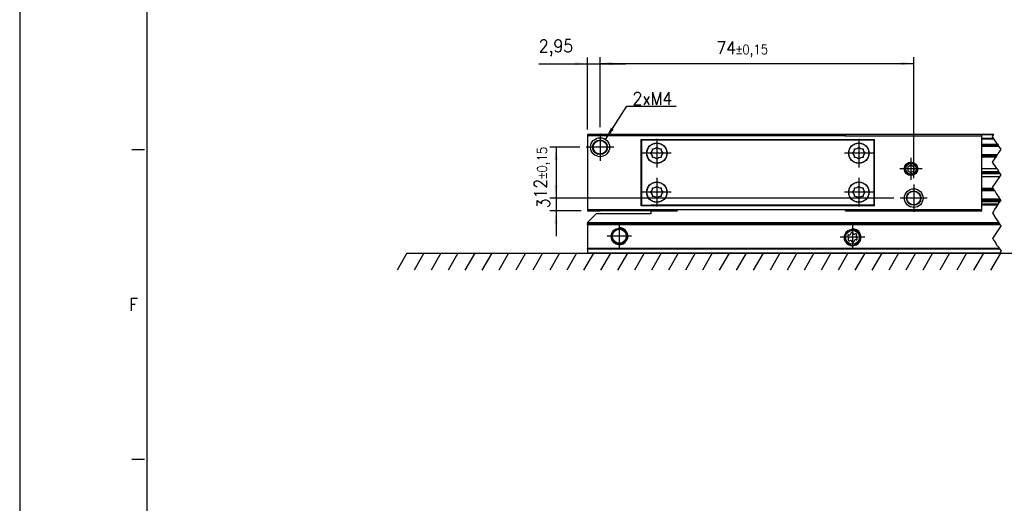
# Model space of a CAD drawing. Header units: millimetres. Extents: x -418 to 2750, y -1084 to 1393.
# Tile 4 of 74: x -418 to -263, y 90 to 166. Entities that reach past the tile are written whole.
import ezdxf

# ---------------------------------------------------------------- set-up
doc = ezdxf.new("R2010")
doc.units = ezdxf.units.MM
doc.linetypes.add('DOT_CENTER', pattern=[14, 12, -1, 0, -1])
doc.layers.add('1', color=7, linetype='Continuous')
doc.styles.add('CONVERTER_12', font='txt.shx', dxfattribs={"width": 0.9})
doc.dimstyles.new('ME10_DIM_16', dxfattribs={"dimtxt": 3, "dimasz": 3, "dimexe": 1.5, "dimexo": 1.5, "dimgap": 1.5, "dimtad": 1, "dimdsep": 46, "dimtxsty": 'CONVERTER_12', "dimsah": 1, "dimcen": 0.09, "dimclrd": 2, "dimclre": 2, "dimclrt": 2, "dimadec": 0, "dimazin": 0, "dimtfac": 1, "dimtdec": 4, "dimtix": 1, "dimtmove": 0, "dimatfit": 3, "dimfxl": 1, "dimtolj": 1, "dimtzin": 0, "dimarcsym": 0})
doc.dimstyles.new('ME10_DIM_17', dxfattribs={"dimtxt": 3, "dimasz": 3, "dimexe": 1.5, "dimexo": 1.5, "dimgap": 1.5, "dimtad": 1, "dimdsep": 46, "dimtxsty": 'CONVERTER_12', "dimsah": 1, "dimcen": 0.09, "dimclrd": 2, "dimclre": 2, "dimclrt": 2, "dimadec": 0, "dimazin": 0, "dimtol": 1, "dimtp": 0.15, "dimtm": 0.15, "dimtfac": 0.75, "dimtdec": 0, "dimtix": 1, "dimtmove": 0, "dimatfit": 3, "dimfxl": 1, "dimtolj": 1, "dimtzin": 0, "dimarcsym": 0})
doc.dimstyles.new('ME10_DIM_18', dxfattribs={"dimtxt": 3, "dimasz": 3, "dimexe": 1.5, "dimexo": 1.5, "dimgap": 1.5, "dimtad": 1, "dimdsep": 46, "dimtxsty": 'CONVERTER_12', "dimsah": 1, "dimcen": 0.09, "dimclrd": 2, "dimclre": 2, "dimclrt": 2, "dimadec": 0, "dimazin": 0, "dimtol": 1, "dimtp": 0.15, "dimtm": 0.15, "dimtfac": 0.75, "dimtdec": 0, "dimtix": 1, "dimtmove": 0, "dimatfit": 3, "dimfxl": 1, "dimtolj": 1, "dimtzin": 0, "dimarcsym": 0})
doc.dimstyles.new('ME10_DIM_19', dxfattribs={"dimtxt": 3, "dimasz": 3, "dimexe": 1.5, "dimexo": 1.5, "dimgap": 1.5, "dimtad": 1, "dimdsep": 46, "dimtxsty": 'CONVERTER_12', "dimsah": 1, "dimcen": 0.09, "dimclrd": 2, "dimclre": 2, "dimclrt": 2, "dimadec": 0, "dimazin": 0, "dimtfac": 1, "dimtdec": 4, "dimtix": 1, "dimtmove": 0, "dimatfit": 3, "dimfxl": 1, "dimtolj": 1, "dimtzin": 0, "dimarcsym": 0})
doc.dimstyles.get("Standard").update_dxf_attribs({"dimtxt": 0.18, "dimasz": 0.18, "dimexe": 0.18, "dimexo": 0.0625, "dimgap": 0.09, "dimtad": 0, "dimtih": 1, "dimtoh": 1, "dimdec": 4, "dimzin": 0, "dimdsep": 46, "dimtxsty": 'Standard', "dimcen": 0.09, "dimadec": 0, "dimazin": 0, "dimtfac": 1, "dimtdec": 4, "dimtofl": 0, "dimtmove": 0, "dimatfit": 3, "dimfxl": 1, "dimtolj": 1, "dimtzin": 0, "dimarcsym": 0})

# ---------------------------------------------------------------- blocks, each defined once
blk = doc.blocks.new('SOPORTE_SV2__7', base_point=(-493.08, 194.18))
at = {"color": 7, "linetype": 'Continuous'}
for p, q in [((-425.56, 205.53), (-478.08, 205.53)), ((-395.78, 206.32), (-400.08, 206.32)), ((-491.65, 202.86), (-493.08, 201.43)), ((-491.65, 202.86), (-491.08, 203.43)), ((-478.08, 203.43), (-491.08, 203.43)), ((-478.08, 204.18), (-475.81, 204.18)), ((-478.08, 203.43), (-478.08, 204.18)), ((-475.81, 204.18), (-471.95, 204.18)), ((-432.21, 204.18), (-428.35, 204.18)), ((-428.35, 204.18), (-419.81, 204.18)), ((-419.81, 204.18), (-400.08, 204.18)), ((-493.08, 201.43), (-493.08, 201.38)), ((-493.08, 201.38), (-493.08, 201.18)), ((-396.01, 201.38), (-493.08, 201.38)), ((-493.08, 200.98), (-493.08, 201.18)), ((-395.88, 201.18), (-493.08, 201.18)), ((-493.08, 200.98), (-493.08, 195.26)), ((-431.47, 197.96), (-431.65, 198.15)), ((-431.56, 197.45), (-431.43, 197.68)), ((-431.48, 198.54), (-431.22, 198.54)), ((-431, 198.71), (-430.93, 198.96)), ((-430.5, 199.02), (-430.37, 198.79)), ((-430.12, 198.68), (-429.86, 198.75)), ((-429.6, 198.41), (-429.73, 198.18)), ((-429.69, 197.9), (-429.51, 197.71)), ((-493.08, 195.12), (-493.08, 195.26)), ((-493.08, 195.12), (-493.08, 194.24)), ((-431.05, 197.18), (-431.3, 197.11)), ((-430.66, 196.84), (-430.79, 197.07)), ((-430.16, 197.15), (-430.24, 196.9)), ((-429.68, 197.32), (-429.94, 197.32)), ((-493.08, 194.18), (-493.08, 194.24)), ((-395.88, 194.18), (-493.08, 194.18))]:
    blk.add_line(p, q, dxfattribs=at)
at = {"color": 3, "linetype": 'Continuous'}
for p, q in [((-395.79, 206.3), (-400.08, 206.3)), ((-396.19, 205.72), (-400.08, 205.72)), ((-396.31, 205.53), (-400.08, 205.53)), ((-493.08, 200.98), (-395.74, 200.98)), ((-395.93, 195.26), (-493.08, 195.26)), ((-395.84, 195.12), (-493.08, 195.12)), ((-493.08, 194.24), (-395.84, 194.24))]:
    blk.add_line(p, q, dxfattribs=at)
at = {"color": 2, "linetype": 'DOT_CENTER'}
for p, q in [((-397.08, 204.38), (-396.66, 205)), ((-396.66, 205), (-396.54, 205.18)), ((-396.54, 205.18), (-396.31, 205.53)), ((-396.31, 205.53), (-396.19, 205.72)), ((-396.19, 205.72), (-395.79, 206.3)), ((-395.79, 206.3), (-395.78, 206.32)), ((-397.34, 203.98), (-397.54, 203.68)), ((-397.54, 203.68), (-397.04, 202.93)), ((-397.34, 203.98), (-397.21, 204.18)), ((-397.21, 204.18), (-397.14, 204.28)), ((-397.14, 204.28), (-397.08, 204.38)), ((-397.04, 202.93), (-397, 202.86)), ((-396.01, 201.38), (-397, 202.86)), ((-395.54, 200.68), (-397.54, 197.68)), ((-395.88, 201.18), (-396.01, 201.38)), ((-395.74, 200.98), (-395.88, 201.18)), ((-395.74, 200.98), (-395.65, 200.83)), ((-395.65, 200.83), (-395.56, 200.7)), ((-395.56, 200.7), (-395.54, 200.68)), ((-397.54, 197.68), (-397.34, 197.38)), ((-397.34, 197.38), (-397.21, 197.18)), ((-397.21, 197.18), (-396.88, 196.68)), ((-396.34, 195.88), (-396.88, 196.68)), ((-396.34, 195.88), (-395.93, 195.26)), ((-395.84, 195.12), (-395.93, 195.26)), ((-395.84, 195.12), (-395.54, 194.68)), ((-395.88, 194.18), (-395.84, 194.24)), ((-395.54, 194.68), (-395.84, 194.24))]:
    blk.add_line(p, q, dxfattribs=at)
at = {"color": 7, "linetype": 'Continuous'}
for centre, radius in [((-485.58, 198.18), 1.9), ((-485.58, 198.18), 1.65), ((-430.58, 197.93), 1.9), ((-430.58, 197.93), 1.65)]:
    blk.add_circle(centre, radius, dxfattribs=at)
for centre, start, end in [((-431.48, 198.31), 90.5656, 223.8716), ((-431.36, 197.34), 150.5656, 283.8716), ((-431.64, 197.8), 330.5656, 43.8716), ((-431.22, 198.78), 270.5656, 343.8716), ((-430.7, 198.9), 30.1519, 163.8716), ((-430.17, 198.91), 210.1519, 283.4579), ((-429.8, 198.52), 330.5656, 103.4579), ((-429.53, 198.06), 150.5656, 223.8716), ((-429.68, 197.55), 270.5656, 43.8716), ((-430.99, 196.95), 30.5656, 103.8716), ((-430.46, 196.96), 210.5656, 343.8706), ((-429.94, 197.08), 90.5656, 163.8706)]:
    blk.add_arc(centre, 0.233, start, end, dxfattribs=at)
at = {"layer": '1', "color": 2, "linetype": 'DOT_CENTER'}
for p, q in [((-485.58, 201.08), (-485.58, 195.28)), ((-430.58, 200.83), (-430.58, 195.03)), ((-482.68, 198.18), (-488.48, 198.18)), ((-427.68, 197.93), (-433.48, 197.93))]:
    blk.add_line(p, q, dxfattribs=at)
at = {"layer": '1', "color": 30, "linetype": 'Continuous'}
for centre in [(-485.58, 198.18), (-430.58, 197.93)]:
    blk.add_arc(centre, 2, 175, 95, dxfattribs=at)
blk = doc.blocks.new('REGLA_SV2-2040__8', base_point=(-490.08, 204.18))
at = {"color": 7, "linetype": 'Continuous'}
for p, q in [((-471.95, 222.18), (-490.08, 222.18)), ((-432.21, 222.18), (-471.95, 222.18)), ((-400.08, 222.18), (-432.21, 222.18)), ((-397.21, 222.18), (-400.08, 222.18)), ((-478.25, 219.64), (-478.17, 219.64)), ((-475.29, 219.64), (-475.21, 219.64)), ((-430.6, 219.64), (-430.52, 219.64)), ((-427.64, 219.64), (-427.56, 219.64)), ((-400.08, 219.64), (-396.18, 219.64)), ((-479.01, 217.21), (-479.06, 217.21)), ((-474.4, 217.21), (-474.45, 217.21)), ((-431.36, 217.21), (-431.41, 217.21)), ((-426.75, 217.21), (-426.8, 217.21)), ((-396.52, 217.21), (-400.08, 217.21)), ((-400.08, 214.13), (-396.51, 214.13)), ((-400.08, 213.47), (-396.07, 213.47)), ((-395.88, 213.18), (-400.08, 213.18)), ((-395.69, 212.89), (-400.08, 212.89)), ((-395.84, 212.23), (-400.08, 212.23)), ((-400.08, 209.15), (-397.19, 209.15)), ((-395.57, 206.72), (-400.08, 206.72)), ((-484.35, 204.18), (-490.08, 204.18)), ((-478.08, 204.18), (-484.35, 204.18)), ((-478.08, 204.18), (-475.81, 204.18)), ((-475.81, 204.18), (-471.95, 204.18)), ((-432.21, 204.18), (-428.35, 204.18)), ((-428.35, 204.18), (-419.81, 204.18)), ((-419.81, 204.18), (-400.08, 204.18))]:
    blk.add_line(p, q, dxfattribs=at)
at = {"color": 3, "linetype": 'Continuous'}
for p, q in [((-432.27, 222.08), (-471.9, 222.08)), ((-397.28, 222.08), (-400.08, 222.08)), ((-400.08, 221.36), (-397.33, 221.36)), ((-400.08, 221.18), (-397.21, 221.18)), ((-478.47, 219.44), (-478.4, 219.44)), ((-477.81, 219.92), (-477.7, 219.92)), ((-475.77, 219.92), (-475.65, 219.92)), ((-475.07, 219.44), (-475, 219.44)), ((-430.82, 219.44), (-430.75, 219.44)), ((-430.16, 219.92), (-430.05, 219.92)), ((-428.12, 219.92), (-428, 219.92)), ((-427.42, 219.44), (-427.35, 219.44)), ((-400.08, 219.92), (-396.37, 219.92)), ((-400.08, 219.44), (-396.05, 219.44)), ((-479.05, 217.41), (-479.1, 217.41)), ((-479.02, 217.07), (-478.97, 217.07)), ((-478.9, 216.87), (-478.95, 216.87)), ((-474.51, 216.87), (-474.56, 216.87)), ((-474.49, 217.07), (-474.44, 217.07)), ((-474.36, 217.41), (-474.41, 217.41)), ((-431.4, 217.41), (-431.45, 217.41)), ((-431.37, 217.07), (-431.32, 217.07)), ((-431.25, 216.87), (-431.3, 216.87)), ((-426.86, 216.87), (-426.91, 216.87)), ((-426.84, 217.07), (-426.79, 217.07)), ((-426.71, 217.41), (-426.76, 217.41)), ((-396.39, 217.41), (-400.08, 217.41)), ((-400.08, 217.07), (-396.62, 217.07)), ((-396.75, 216.87), (-400.08, 216.87)), ((-400.08, 209.49), (-397.42, 209.49)), ((-397.29, 209.29), (-400.08, 209.29)), ((-400.08, 208.95), (-397.06, 208.95)), ((-395.71, 206.92), (-400.08, 206.92)), ((-395.71, 206.44), (-400.08, 206.44))]:
    blk.add_line(p, q, dxfattribs=at)
at = {"color": 2, "linetype": 'DOT_CENTER'}
for p, q in [((-397.54, 221.68), (-397.28, 222.08)), ((-397.33, 221.36), (-397.54, 221.68)), ((-397.21, 221.18), (-397.33, 221.36)), ((-397.28, 222.08), (-397.21, 222.18)), ((-396.37, 219.92), (-397.21, 221.18)), ((-396.37, 219.92), (-396.18, 219.64)), ((-396.05, 219.44), (-396.18, 219.64)), ((-396.18, 217.72), (-395.54, 218.68)), ((-395.85, 219.13), (-396.05, 219.44)), ((-395.54, 218.68), (-395.85, 219.13)), ((-397.54, 215.68), (-396.75, 216.87)), ((-396.62, 217.07), (-396.75, 216.87)), ((-396.62, 217.07), (-396.52, 217.21)), ((-396.52, 217.21), (-396.39, 217.41)), ((-396.39, 217.41), (-396.18, 217.72)), ((-396.51, 214.13), (-397.54, 215.68)), ((-396.41, 213.98), (-396.51, 214.13)), ((-396.07, 213.47), (-396.41, 213.98)), ((-397.54, 209.68), (-395.84, 212.23)), ((-395.88, 213.18), (-396.07, 213.47)), ((-395.69, 212.89), (-395.88, 213.18)), ((-395.84, 212.23), (-395.75, 212.38)), ((-395.75, 212.38), (-395.54, 212.68)), ((-395.54, 212.68), (-395.69, 212.89)), ((-397.42, 209.49), (-397.54, 209.68)), ((-397.42, 209.49), (-397.29, 209.29)), ((-397.19, 209.15), (-397.29, 209.29)), ((-397.14, 209.07), (-397.19, 209.15)), ((-397.06, 208.95), (-397.14, 209.07)), ((-396.95, 208.78), (-397.06, 208.95)), ((-396.85, 208.64), (-396.95, 208.78)), ((-396.77, 208.52), (-396.85, 208.64)), ((-396.68, 208.38), (-396.77, 208.52)), ((-396.43, 208.01), (-396.68, 208.38)), ((-395.91, 207.23), (-396.43, 208.01)), ((-395.71, 206.92), (-395.91, 207.23)), ((-395.57, 206.72), (-395.71, 206.92)), ((-395.57, 206.72), (-395.54, 206.68)), ((-397.08, 204.38), (-396.66, 205)), ((-396.66, 205), (-396.54, 205.18)), ((-396.54, 205.18), (-396.31, 205.53)), ((-396.31, 205.53), (-396.19, 205.72)), ((-396.19, 205.72), (-395.79, 206.3)), ((-395.79, 206.3), (-395.78, 206.32)), ((-395.78, 206.32), (-395.71, 206.44)), ((-395.54, 206.68), (-395.71, 206.44)), ((-397.21, 204.18), (-397.14, 204.28)), ((-397.14, 204.28), (-397.08, 204.38))]:
    blk.add_line(p, q, dxfattribs=at)
blk = doc.blocks.new('CABEZA_RANURADA_REGLA_SV2__9', base_point=(-493.08, 204.18))
at = {"color": 7, "linetype": 'Continuous'}
for p, q in [((-490.08, 222.18), (-493.08, 222.18)), ((-493.08, 222.18), (-493.08, 221.88)), ((-493.08, 221.88), (-493.08, 204.48)), ((-471.78, 221.88), (-493.08, 221.88)), ((-471.95, 222.18), (-490.08, 222.18)), ((-480.43, 220.98), (-425.38, 220.98)), ((-480.43, 205.38), (-480.43, 220.98)), ((-425.56, 220.83), (-480.26, 220.83)), ((-480.26, 205.53), (-480.26, 220.83)), ((-471.78, 221.88), (-471.95, 222.18)), ((-432.38, 221.88), (-471.78, 221.88)), ((-432.21, 222.18), (-432.38, 221.88)), ((-432.38, 221.88), (-400.08, 221.88)), ((-400.08, 222.18), (-432.21, 222.18)), ((-425.56, 220.83), (-425.56, 205.53)), ((-425.38, 205.38), (-425.38, 220.98)), ((-400.08, 221.88), (-400.08, 222.18)), ((-400.08, 204.48), (-400.08, 221.88)), ((-416.78, 214.95), (-417.53, 214.51)), ((-417.53, 214.51), (-417.53, 213.65)), ((-416.03, 214.51), (-416.78, 214.95)), ((-416.03, 213.65), (-416.03, 214.51)), ((-417.53, 213.65), (-416.78, 213.21)), ((-416.78, 213.21), (-416.03, 213.65)), ((-493.08, 204.48), (-493.08, 204.18)), ((-493.08, 204.48), (-471.78, 204.48)), ((-425.38, 205.38), (-480.43, 205.38)), ((-480.26, 205.53), (-478.08, 205.53)), ((-425.56, 205.53), (-478.08, 205.53)), ((-471.95, 204.18), (-471.78, 204.48)), ((-471.78, 204.48), (-432.38, 204.48)), ((-432.38, 204.48), (-432.21, 204.18)), ((-432.38, 204.48), (-400.08, 204.48)), ((-400.08, 204.18), (-400.08, 204.48)), ((-493.08, 204.18), (-490.08, 204.18)), ((-484.35, 204.18), (-490.08, 204.18)), ((-478.08, 204.18), (-484.35, 204.18)), ((-478.08, 204.18), (-475.81, 204.18)), ((-475.81, 204.18), (-471.95, 204.18)), ((-432.21, 204.18), (-428.35, 204.18)), ((-428.35, 204.18), (-419.81, 204.18)), ((-419.81, 204.18), (-400.08, 204.18))]:
    blk.add_line(p, q, dxfattribs=at)
for centre, radius in [((-490.13, 219.18), 2.24), ((-490.13, 219.18), 1.74), ((-490.13, 219.18), 1.62), ((-476.73, 217.78), 2.4), ((-476.73, 217.78), 2.35), ((-429.08, 217.78), 2.4), ((-429.08, 217.78), 2.35), ((-416.78, 214.08), 1.6), ((-416.78, 214.08), 1.43), ((-416.78, 214.08), 1.25), ((-476.73, 208.58), 2.4), ((-476.73, 208.58), 2.35), ((-429.08, 208.58), 2.4), ((-429.08, 208.58), 2.35), ((-416.13, 207.18), 2.2), ((-416.13, 207.18), 1.7), ((-416.13, 207.18), 1.6)]:
    blk.add_circle(centre, radius, dxfattribs=at)
for centre, start, end in [((-479.23, 218.81), 316.4323, 358.5677), ((-477.77, 220.28), 271.4323, 313.5677), ((-475.7, 220.28), 226.4323, 268.5677), ((-474.24, 218.81), 181.4323, 223.5677), ((-431.58, 218.81), 316.4323, 358.5677), ((-430.12, 220.28), 271.4323, 313.5677), ((-428.05, 220.28), 226.4323, 268.5677), ((-426.59, 218.81), 181.4323, 223.5677), ((-479.23, 216.75), 1.4323, 43.5677), ((-477.77, 215.28), 46.4323, 88.5677), ((-475.7, 215.28), 91.4323, 133.5677), ((-474.24, 216.75), 136.4323, 178.5677), ((-431.58, 216.75), 1.4323, 43.5677), ((-430.12, 215.28), 46.4323, 88.5677), ((-428.05, 215.28), 91.4323, 133.5677), ((-426.59, 216.75), 136.4323, 178.5677), ((-479.23, 209.61), 316.4323, 358.5677), ((-477.77, 211.08), 271.4323, 313.5677), ((-475.7, 211.08), 226.4323, 268.5677), ((-474.24, 209.61), 181.4323, 223.5677), ((-431.58, 209.61), 316.4323, 358.5677), ((-430.12, 211.08), 271.4323, 313.5677), ((-428.05, 211.08), 226.4323, 268.5677), ((-426.59, 209.61), 181.4323, 223.5677), ((-479.23, 207.55), 1.4323, 43.5677), ((-477.77, 206.08), 46.4323, 88.5677), ((-475.7, 206.08), 91.4323, 133.5677), ((-474.24, 207.55), 136.4323, 178.5677), ((-431.58, 207.55), 1.4323, 43.5677), ((-430.12, 206.08), 46.4323, 88.5677), ((-428.05, 206.08), 91.4323, 133.5677), ((-426.59, 207.55), 136.4323, 178.5677)]:
    blk.add_arc(centre, 1.5, start, end, dxfattribs=at)
at = {"layer": '1', "color": 2, "linetype": 'DOT_CENTER'}
for p, q in [((-490.13, 222.42), (-490.13, 215.94)), ((-476.73, 221.18), (-476.73, 214.38)), ((-429.08, 221.18), (-429.08, 214.38)), ((-486.89, 219.18), (-493.38, 219.18)), ((-473.33, 217.78), (-480.13, 217.78)), ((-425.68, 217.78), (-432.48, 217.78)), ((-416.78, 216.68), (-416.78, 211.48)), ((-414.18, 214.08), (-419.38, 214.08)), ((-476.73, 211.98), (-476.73, 205.18)), ((-429.08, 211.98), (-429.08, 205.18)), ((-416.13, 210.38), (-416.13, 203.98)), ((-473.33, 208.58), (-480.13, 208.58)), ((-425.68, 208.58), (-432.48, 208.58)), ((-412.93, 207.18), (-419.34, 207.18))]:
    blk.add_line(p, q, dxfattribs=at)
blk = doc.blocks.new('REGLA_SV2-2040mm__10', base_point=(-493.08, 194.18))
for name, p in [('CABEZA_RANURADA_REGLA_SV2__9', (-493.08, 204.18)), ('REGLA_SV2-2040__8', (-490.08, 204.18)), ('SOPORTE_SV2__7', (-493.08, 194.18))]:
    blk.add_blockref(name, p)
blk = doc.blocks.new('*D82')
at = {"layer": '1', "color": 2, "linetype": 'Continuous'}
for p, q in [((-493.08, 223.38), (-493.08, 240.38)), ((-490.13, 223.92), (-490.13, 240.38)), ((-504.59, 238.88), (-493.08, 238.88)), ((-493.08, 238.88), (-490.13, 238.88)), ((-490.13, 238.88), (-484.13, 238.88))]:
    blk.add_line(p, q, dxfattribs=at)
at = {"layer": '1', "color": 2}
for points in [[(-496.08, 238.48), (-496.08, 239.27), (-493.08, 238.88)], [(-487.13, 239.27), (-487.13, 238.48), (-490.13, 238.88)]]:
    blk.add_solid(points, dxfattribs=at)
at = {"layer": '1', "color": 2, "insert": (-504.59, 240.68), "char_height": 3, "attachment_point": 7, "rotation": 0.0001, "line_spacing_factor": 0.60024, "style": 'CONVERTER_12'}
blk.add_mtext('2,95', dxfattribs=at)
blk = doc.blocks.new('*D83')
at = {"layer": '1', "color": 2, "linetype": 'Continuous'}
for p, q in [((-490.13, 223.92), (-490.13, 240.44)), ((-416.13, 211.88), (-416.13, 240.44)), ((-490.13, 238.94), (-416.13, 238.94))]:
    blk.add_line(p, q, dxfattribs=at)
at = {"layer": '1', "color": 2}
for points in [[(-487.13, 239.33), (-487.13, 238.54), (-490.13, 238.94)], [(-419.13, 238.54), (-419.13, 239.33), (-416.13, 238.94)]]:
    blk.add_solid(points, dxfattribs=at)
at = {"layer": '1', "color": 2, "insert": (-462.69, 240.44), "char_height": 3, "attachment_point": 7, "rotation": 0.0001, "line_spacing_factor": 0.60024, "style": 'CONVERTER_12'}
blk.add_mtext('\\C2;74\\C2;\\H2.25;{\\Fgdt;`}0,15', dxfattribs=at)
blk = doc.blocks.new('*D84')
at = {"layer": '1', "color": 2, "linetype": 'Continuous'}
for p, q in [((-494.88, 219.18), (-501.99, 219.18)), ((-500.49, 219.18), (-500.49, 207.18)), ((-420.84, 207.18), (-501.99, 207.18))]:
    blk.add_line(p, q, dxfattribs=at)
at = {"layer": '1', "color": 2}
for points in [[(-500.1, 216.18), (-500.89, 216.18), (-500.49, 219.18)], [(-500.89, 210.18), (-500.1, 210.18), (-500.49, 207.18)]]:
    blk.add_solid(points, dxfattribs=at)
at = {"layer": '1', "color": 2, "insert": (-501.99, 207.09), "char_height": 3, "attachment_point": 7, "rotation": 90, "line_spacing_factor": 0.60024, "style": 'CONVERTER_12'}
blk.add_mtext('\\C2;12\\C2;\\H2.25;{\\Fgdt;`}0,15', dxfattribs=at)
blk = doc.blocks.new('*D85')
at = {"layer": '1', "color": 2, "linetype": 'Continuous'}
for p, q in [((-500.5, 213.18), (-500.5, 207.18)), ((-420.84, 207.18), (-502, 207.18)), ((-500.5, 207.18), (-500.5, 204.18)), ((-494.58, 204.18), (-502, 204.18)), ((-500.5, 204.18), (-500.5, 198.18))]:
    blk.add_line(p, q, dxfattribs=at)
at = {"layer": '1', "color": 2}
for points in [[(-500.9, 210.18), (-500.11, 210.18), (-500.5, 207.18)], [(-500.11, 201.18), (-500.9, 201.18), (-500.5, 204.18)]]:
    blk.add_solid(points, dxfattribs=at)
at = {"layer": '1', "color": 2, "insert": (-502, 204.78), "char_height": 3, "attachment_point": 7, "rotation": 90, "line_spacing_factor": 0.60024, "style": 'CONVERTER_12'}
blk.add_mtext('3', dxfattribs=at)
blk = doc.blocks.new('_A1', base_point=(416.98, -145.5))
at = {"layer": '1', "color": 2, "linetype": 'Continuous'}
for p, q in [((-418.02, 443.5), (-418.02, -150.5)), ((-398.4, 145.7), (-400.4, 145.7)), ((-398.4, 97.03), (-400.4, 97.03))]:
    blk.add_line(p, q, dxfattribs=at)
at = {"layer": '1', "color": 7, "linetype": 'Continuous'}
blk.add_line((-398.02, 438.5), (-398.02, -145.5), dxfattribs=at)
at = {"layer": '1', "color": 2, "insert": (-400.81, 121.37), "char_height": 2, "attachment_point": 4, "line_spacing_factor": 1.20048, "style": 'CONVERTER_12'}
blk.add_mtext('F', dxfattribs=at)
blk = doc.blocks.new('Bottom1', base_point=(-405.581, 208.18))
at = {"layer": '1', "color": 2, "linetype": 'Continuous'}
for p, q in [((-535.687, 194.18), (-537.996, 190.18)), ((-535.687, 194.18), (-272.737, 194.18)), ((-531.687, 194.18), (-533.996, 190.18)), ((-527.687, 194.18), (-529.996, 190.18)), ((-523.687, 194.18), (-525.996, 190.18)), ((-519.687, 194.18), (-521.996, 190.18)), ((-515.687, 194.18), (-517.996, 190.18)), ((-511.687, 194.18), (-513.996, 190.18)), ((-507.687, 194.18), (-509.996, 190.18)), ((-503.687, 194.18), (-505.996, 190.18)), ((-499.687, 194.18), (-501.996, 190.18)), ((-495.687, 194.18), (-497.996, 190.18)), ((-491.687, 194.18), (-493.996, 190.18)), ((-487.687, 194.18), (-489.996, 190.18)), ((-483.687, 194.18), (-485.996, 190.18)), ((-479.687, 194.18), (-481.996, 190.18)), ((-475.687, 194.18), (-477.996, 190.18)), ((-471.687, 194.18), (-473.996, 190.18)), ((-467.687, 194.18), (-469.996, 190.18)), ((-463.687, 194.18), (-465.996, 190.18)), ((-459.687, 194.18), (-461.996, 190.18)), ((-455.687, 194.18), (-457.996, 190.18)), ((-451.687, 194.18), (-453.996, 190.18)), ((-447.687, 194.18), (-449.996, 190.18)), ((-443.687, 194.18), (-445.996, 190.18)), ((-439.687, 194.18), (-441.996, 190.18)), ((-435.687, 194.18), (-437.996, 190.18)), ((-431.687, 194.18), (-433.996, 190.18)), ((-427.687, 194.18), (-429.996, 190.18)), ((-423.687, 194.18), (-425.996, 190.18)), ((-419.687, 194.18), (-421.996, 190.18)), ((-415.687, 194.18), (-417.996, 190.18)), ((-411.687, 194.18), (-413.996, 190.18)), ((-407.687, 194.18), (-409.996, 190.18)), ((-403.687, 194.18), (-405.996, 190.18)), ((-399.687, 194.18), (-401.996, 190.18)), ((-395.687, 194.18), (-397.996, 190.18))]:
    blk.add_line(p, q, dxfattribs=at)
at = {"layer": '1', "color": 2}
blk.add_solid([(-487.581, 223.771), (-486.915, 223.345), (-488.866, 221.031)], dxfattribs=at)
blk.add_blockref('REGLA_SV2-2040mm__10', (-493.081, 194.18))
at = {"layer": '1', "color": 2, "style": 'CONVERTER_12', "width": 0.9}
blk.add_text('2xM4', height=3, dxfattribs=at).set_placement((-482.468, 229.185))
at = {"layer": '1'}
for base, p1, p2, dimstyle, picture, middle in [((-493.081, 238.88), (-490.135, 222.424), (-493.081, 221.88), 'ME10_DIM_16', '*D82', (-500.465, 242.03)), ((-490.135, 238.939), (-416.135, 210.381), (-490.135, 222.424), 'ME10_DIM_17', '*D83', (-456.145, 241.939))]:
    dim = blk.add_linear_dim(base=base, p1=p1, p2=p2, dimstyle=dimstyle, dxfattribs=at)
    dim.commit()
    dim.dimension.update_dxf_attribs({"geometry": picture, "text_midpoint": middle, "text_rotation": 0.00014})
for base, p1, p2, dimstyle, picture, middle in [((-500.493, 219.18), (-419.336, 207.18), (-493.379, 219.18), 'ME10_DIM_18', '*D84', (-503.493, 213.18)), ((-500.504, 207.18), (-493.081, 204.18), (-419.336, 207.18), 'ME10_DIM_19', '*D85', (-503.504, 205.68))]:
    dim = blk.add_linear_dim(base=base, p1=p1, p2=p2, angle=90, dimstyle=dimstyle, dxfattribs=at)
    dim.commit()
    dim.dimension.update_dxf_attribs({"geometry": picture, "text_midpoint": middle, "text_rotation": 90})
at = {"layer": '1', "color": 2, "linetype": 'Continuous', "has_arrowhead": 0}
blk.add_leader([(-488.866, 221.031), (-483.834, 228.89), (-472.172, 228.89)], dimstyle='Standard', dxfattribs=at)

msp = doc.modelspace()

# ---------------------------------------------------------------- block references
msp.add_blockref('_A1', (416.98, -145.5))
at = {"xscale": 0.66666666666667, "yscale": 0.66666666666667, "zscale": 0.66666666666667}
msp.add_blockref('Bottom1', (-270.39, 138.79), dxfattribs=at)

doc.saveas('drawing.dxf')
